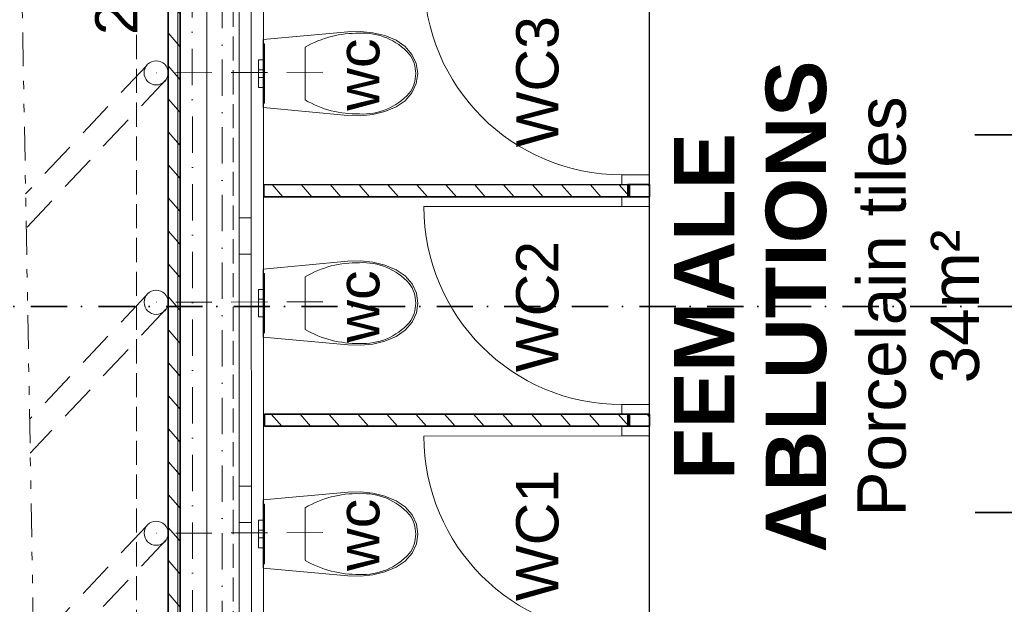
# Model space of a CAD drawing. Header units: millimetres. Extents: x -115474967 to 444143, y -74377 to 241828222.
# Tile 5 of 256: x -159603 to -155525, y -65320 to -62899. Entities that reach past the tile are written whole.
import ezdxf

# ---------------------------------------------------------------- set-up
doc = ezdxf.new("R2010")
doc.units = ezdxf.units.MM
doc.header["$MEASUREMENT"] = 0
for name, pattern in [('Dashed', [280, 140, -140]), ('Dot & Dashed', [280, 150, -60, 0, -70]), ('Hidden Line', [140, 100, -40]), ('Hidden Line copy', [230, 150, -80]), ('Triple Dashed', [390, 140, -60, 35, -60, 35, -60])]:
    doc.linetypes.add(name, pattern=pattern)
for name, color, linetype, lineweight in [('0_Pen_No__1', 7, 'Continuous', 30), ('0_Pen_No__2', 7, 'Continuous', 20), ('A_BEAMS_Pen_No__69', 255, 'Continuous', 20), ('A_BEAMS_Pen_No__90', 255, 'Continuous', 20), ('A_WALL LOAD_Pen_No__1', 7, 'Continuous', 30), ('A_WALL LOAD_Pen_No__3', 7, 'Continuous', 15), ('A_WALL LOAD_Pen_No__6', 7, 'Continuous', 5), ('B_CUT OUT_Pen_No__3', 30, 'Continuous', 15), ('B_FURN LOOSE_Pen_No__6', 7, 'Continuous', 5), ('BUILDING_Pen_No__2', 7, 'Continuous', 20), ('C-GRID _Pen_No__5', 7, 'Continuous', 5), ('C_TEXT GA_Pen_No__6', 7, 'Continuous', 5), ('SEWER LINE_Pen_No__1', 7, 'Continuous', 30), ('SEWER LINE_Pen_No__10', 9, 'Continuous', 20), ('SEWER LINE_Pen_No__6', 7, 'Continuous', 5)]:
    doc.layers.add(name, color=color, linetype=linetype, lineweight=lineweight)
for name, color, linetype in [('A_BEAMS', 7, 'Continuous'), ('B_FURN LOOSE', 7, 'Continuous'), ('C_DIMS - GA', 7, 'Continuous')]:
    doc.layers.add(name, color=color, linetype=linetype)
for name, color, linetype, lineweight, true_color in [('A_FLOORS FINISH_Pen_No__168', 7, 'Continuous', 5, 0x996633), ('A_WALL LOAD_Pen_No__7', 7, 'Continuous', 5, 0x3f3f3f), ('SEWER LINE_Pen_No__21', 7, 'Continuous', 0, 0x00ff4d)]:
    doc.layers.add(name, color=color, linetype=linetype, lineweight=lineweight, true_color=true_color)
doc.styles.add('GENERATED_STYLE_1', font='GOTHIC.TTF')
doc.styles.add('GENERATED_STYLE_2', font='arial.ttf')
doc.styles.add('GENERATED_STYLE_6', font='GOTHICB.TTF')
doc.dimstyles.new('GENERATED_STYLE__3', dxfattribs={"dimtxt": 200, "dimasz": 95, "dimexe": 0.18, "dimexo": 2517.243423, "dimgap": 0.09, "dimtad": 1, "dimdec": 0, "dimzin": 0, "dimdsep": 46, "dimtxsty": 'GENERATED_STYLE_1', "dimblk": 'ARROWHEAD_2', "dimblk1": 'ARROWHEAD_2', "dimblk2": 'ARROWHEAD_2', "dimcen": 0.09, "dimclrd": 7, "dimclre": 7, "dimclrt": 7, "dimadec": 0, "dimazin": 0, "dimtfac": 1, "dimtdec": 4, "dimtmove": 0, "dimatfit": 3, "dimfxl": 1, "dimtolj": 1, "dimtzin": 0, "dimarcsym": 0})
doc.dimstyles.new('GENERATED_STYLE__7', dxfattribs={"dimtxt": 200, "dimasz": 95, "dimexe": 0.18, "dimexo": 90000, "dimgap": 0.09, "dimtad": 1, "dimtih": 1, "dimtoh": 1, "dimdec": 0, "dimzin": 0, "dimdsep": 46, "dimtxsty": 'GENERATED_STYLE_1', "dimblk": 'ARROWHEAD_2', "dimblk1": 'ARROWHEAD_2', "dimblk2": 'ARROWHEAD_2', "dimcen": 0.09, "dimclrd": 7, "dimclre": 7, "dimclrt": 7, "dimadec": 0, "dimazin": 0, "dimtfac": 1, "dimtdec": 4, "dimtmove": 2, "dimatfit": 3, "dimfxl": 1, "dimtolj": 1, "dimtzin": 0, "dimarcsym": 0})
pattern_1 = [(131.26581, (-61028.23, 68570.485), (-67.64921, -59.35979), [])]

# ---------------------------------------------------------------- blocks, each defined once
blk = doc.blocks.new('IPE Beam 20[3]', base_point=(-128751.4, 89666.5))
at = {"layer": 'A_BEAMS_Pen_No__69', "color": 255, "linetype": 'Dot & Dashed', "lineweight": 20}
blk.add_line((-128741, 89667.2), (-144298.7, 88648.7), dxfattribs=at)
at = {"layer": 'A_BEAMS_Pen_No__90', "color": 255, "linetype": 'Continuous', "lineweight": 20}
for p, q in [((-128755.5, 89726.4), (-144292.2, 88709.3)), ((-128747.7, 89606.6), (-144284.4, 88589.5))]:
    blk.add_line(p, q, dxfattribs=at)
blk = doc.blocks.new('WC 24[26]', base_point=(-139669.6, 88657.5))
at = {"layer": 'B_FURN LOOSE_Pen_No__6', "color": 7, "linetype": 'Continuous', "lineweight": 5}
for p, q in [((-139727.8, 88673.8), (-139711.2, 88674.8)), ((-139726.5, 88653.8), (-139727.8, 88673.8)), ((-139726.5, 88653.8), (-139709.9, 88654.9)), ((-139711.2, 88674.8), (-139686.9, 88676.4)), ((-139709.9, 88654.9), (-139685.6, 88656.5)), ((-139686.9, 88676.4), (-139682.2, 88676.7)), ((-139685.6, 88656.5), (-139686.9, 88676.4)), ((-139685.6, 88656.5), (-139680.9, 88656.8)), ((-139682.2, 88676.7), (-139670.9, 88677.5)), ((-139680.9, 88656.8), (-139669.6, 88657.5)), ((-139670.9, 88677.5), (-139659.6, 88678.2)), ((-139669.6, 88657.5), (-139658.3, 88658.3)), ((-139659.6, 88678.2), (-139655, 88678.5)), ((-139658.3, 88658.3), (-139653.7, 88658.6)), ((-139655, 88678.5), (-139630.7, 88680.1)), ((-139653.7, 88658.6), (-139655, 88678.5)), ((-139653.7, 88658.6), (-139629.4, 88660.1)), ((-139630.7, 88680.1), (-139614.1, 88681.2)), ((-139629.4, 88660.1), (-139612.8, 88661.2)), ((-139612.8, 88661.2), (-139614.1, 88681.2)), ((-139658.3, 88484.8), (-139767, 88477.7)), ((-139549.6, 88492), (-139658.3, 88484.8))]:
    blk.add_line(p, q, dxfattribs=at)
at = {"layer": 'B_FURN LOOSE_Pen_No__6', "color": 7, "linetype": 'Continuous', "lineweight": 5, "flags": 128}
for points in [[(-139809.1, 88194), (-139793.5, 88145.2), (-139771.4, 88099.6), (-139743.5, 88064.1), (-139708.6, 88037.8), (-139669.2, 88022.4), (-139627.9, 88018.9), (-139587.3, 88027.8), (-139550.3, 88048.2), (-139519.1, 88078.8), (-139496, 88117.6), (-139480.1, 88165.7), (-139471, 88216.1), (-139468.9, 88267.7), (-139473.8, 88319.2), (-139529, 88666.7), (-139810.3, 88648.3), (-139819.7, 88296.6), (-139817.9, 88244.9)], [(-139546.9, 88665.5), (-139792.4, 88649.5), (-139792, 88644.5), (-139546.6, 88660.6)]]:
    blk.add_lwpolyline(points, close=True, dxfattribs=at)
at = {"layer": 'B_FURN LOOSE_Pen_No__6', "color": 7, "linetype": 'Continuous', "lineweight": 5}
for centre, major_axis, start_param, end_param in [((-139901.9, 88253.6), (-27.8, 424.6), 4.688771, 5.241791), ((-139386.8, 88287.3), (-27.8, 424.6), 1.041392, 1.594412), ((-139553.5, 88251.9), (-16.8, 256.5), 1.515065, 2.415654), ((-139732, 88240.3), (-16.8, 256.5), 3.867528, 4.768116), ((-139636.7, 88165.9), (-9, 138.3), 2.509088, 3.135732), ((-139638.3, 88165.8), (-9, 138.3), 3.147454, 3.774097)]:
    blk.add_ellipse(centre, major_axis=major_axis, ratio=0.999377, start_param=start_param, end_param=end_param, dxfattribs=at)
blk = doc.blocks.new('WC 24[27]', base_point=(-138715.6, 88719.8))
at = {"layer": 'B_FURN LOOSE_Pen_No__6', "color": 7, "linetype": 'Continuous', "lineweight": 5}
for p, q in [((-138773.8, 88736), (-138757.2, 88737.1)), ((-138772.5, 88716.1), (-138773.8, 88736)), ((-138757.2, 88737.1), (-138732.9, 88738.7)), ((-138732.9, 88738.7), (-138728.2, 88739)), ((-138731.6, 88718.8), (-138732.9, 88738.7)), ((-138728.2, 88739), (-138716.9, 88739.8)), ((-138716.9, 88739.8), (-138705.7, 88740.5)), ((-138705.7, 88740.5), (-138701, 88740.8)), ((-138701, 88740.8), (-138676.7, 88742.4)), ((-138699.7, 88720.8), (-138701, 88740.8)), ((-138676.7, 88742.4), (-138660.1, 88743.5)), ((-138658.8, 88723.5), (-138660.1, 88743.5)), ((-138772.5, 88716.1), (-138755.9, 88717.2)), ((-138755.9, 88717.2), (-138731.6, 88718.8)), ((-138731.6, 88718.8), (-138726.9, 88719.1)), ((-138726.9, 88719.1), (-138715.6, 88719.8)), ((-138715.6, 88719.8), (-138704.4, 88720.5)), ((-138704.4, 88720.5), (-138699.7, 88720.8)), ((-138699.7, 88720.8), (-138675.4, 88722.4)), ((-138675.4, 88722.4), (-138658.8, 88723.5)), ((-138704.3, 88547.1), (-138813.1, 88540)), ((-138595.6, 88554.2), (-138704.3, 88547.1))]:
    blk.add_line(p, q, dxfattribs=at)
at = {"layer": 'B_FURN LOOSE_Pen_No__6', "color": 7, "linetype": 'Continuous', "lineweight": 5, "flags": 128}
for points in [[(-138855.1, 88256.3), (-138839.5, 88207.5), (-138817.4, 88161.9), (-138789.5, 88126.4), (-138754.6, 88100.1), (-138715.2, 88084.7), (-138673.9, 88081.2), (-138633.3, 88090), (-138596.3, 88110.5), (-138565.2, 88141.1), (-138542, 88179.9), (-138526.1, 88228), (-138517, 88278.4), (-138514.9, 88330), (-138519.8, 88381.5), (-138575, 88729), (-138856.3, 88710.6), (-138865.8, 88358.9), (-138863.9, 88307.2)], [(-138592.9, 88727.8), (-138838.4, 88711.8), (-138838.1, 88706.8), (-138592.6, 88722.8)]]:
    blk.add_lwpolyline(points, close=True, dxfattribs=at)
at = {"layer": 'B_FURN LOOSE_Pen_No__6', "color": 7, "linetype": 'Continuous', "lineweight": 5}
for centre, major_axis, start_param, end_param in [((-138432.8, 88349.5), (-27.8, 424.6), 1.041392, 1.594412), ((-138947.9, 88315.8), (-27.8, 424.6), 4.688771, 5.241791), ((-138778, 88302.5), (-16.8, 256.5), 3.867528, 4.768116), ((-138599.5, 88314.2), (-16.8, 256.5), 1.515065, 2.415654), ((-138684.3, 88228), (-9, 138.3), 3.147454, 3.774097), ((-138682.7, 88228.2), (-9, 138.3), 2.509088, 3.135732)]:
    blk.add_ellipse(centre, major_axis=major_axis, ratio=0.999377, start_param=start_param, end_param=end_param, dxfattribs=at)
blk = doc.blocks.new('WC 24[28]', base_point=(-137767.7, 88781.8))
at = {"layer": 'B_FURN LOOSE_Pen_No__6', "color": 7, "linetype": 'Continuous', "lineweight": 5}
for p, q in [((-137825.9, 88798), (-137809.2, 88799.1)), ((-137824.5, 88778.1), (-137825.9, 88798)), ((-137824.5, 88778.1), (-137807.9, 88779.2)), ((-137809.2, 88799.1), (-137784.9, 88800.7)), ((-137807.9, 88779.2), (-137783.6, 88780.8)), ((-137784.9, 88800.7), (-137780.3, 88801)), ((-137783.6, 88780.8), (-137784.9, 88800.7)), ((-137783.6, 88780.8), (-137779, 88781.1)), ((-137780.3, 88801), (-137769, 88801.8)), ((-137779, 88781.1), (-137767.7, 88781.8)), ((-137769, 88801.8), (-137757.7, 88802.5)), ((-137767.7, 88781.8), (-137756.4, 88782.5)), ((-137757.7, 88802.5), (-137753, 88802.8)), ((-137756.4, 88782.5), (-137751.7, 88782.9)), ((-137753, 88802.8), (-137728.8, 88804.4)), ((-137751.7, 88782.9), (-137753, 88802.8)), ((-137751.7, 88782.9), (-137727.4, 88784.4)), ((-137728.8, 88804.4), (-137712.1, 88805.5)), ((-137727.4, 88784.4), (-137710.8, 88785.5)), ((-137710.8, 88785.5), (-137712.1, 88805.5)), ((-137756.4, 88609.1), (-137865.1, 88602)), ((-137647.7, 88616.2), (-137756.4, 88609.1))]:
    blk.add_line(p, q, dxfattribs=at)
at = {"layer": 'B_FURN LOOSE_Pen_No__6', "color": 7, "linetype": 'Continuous', "lineweight": 5, "flags": 128}
for points in [[(-137907.1, 88318.3), (-137891.5, 88269.5), (-137869.5, 88223.9), (-137841.5, 88188.4), (-137806.7, 88162.1), (-137767.3, 88146.7), (-137725.9, 88143.2), (-137685.3, 88152.1), (-137648.3, 88172.5), (-137617.2, 88203.1), (-137594.1, 88241.9), (-137578.1, 88290), (-137569, 88340.4), (-137566.9, 88392), (-137571.8, 88443.5), (-137627, 88791), (-137908.3, 88772.6), (-137917.8, 88420.9), (-137916, 88369.2)], [(-137644.9, 88789.8), (-137890.4, 88773.8), (-137890.1, 88768.8), (-137644.6, 88784.8)]]:
    blk.add_lwpolyline(points, close=True, dxfattribs=at)
at = {"layer": 'B_FURN LOOSE_Pen_No__6', "color": 7, "linetype": 'Continuous', "lineweight": 5}
for centre, major_axis, start_param, end_param in [((-137999.9, 88377.9), (-27.8, 424.6), 4.688771, 5.241791), ((-137484.8, 88411.5), (-27.8, 424.6), 1.041392, 1.594412), ((-137651.5, 88376.2), (-16.8, 256.5), 1.515065, 2.415654), ((-137830, 88364.5), (-16.8, 256.5), 3.867528, 4.768116), ((-137734.7, 88290.2), (-9, 138.3), 2.509088, 3.135732), ((-137736.3, 88290), (-9, 138.3), 3.147454, 3.774097)]:
    blk.add_ellipse(centre, major_axis=major_axis, ratio=0.999377, start_param=start_param, end_param=end_param, dxfattribs=at)
blk = doc.blocks.new('ARROWHEAD_2')
at = {"color": 0, "linetype": 'Continuous', "lineweight": 0}
for p, q in [((-0.378, -0.655), (0.378, 0.655)), ((0, 0), (-1, 0))]:
    blk.add_line(p, q, dxfattribs=at)
blk = doc.blocks.new('*D979')
at = {"layer": 'C_DIMS - GA', "color": 7, "linetype": 'Continuous', "lineweight": -2, "transparency": 16777216}
for p, q in [((-158938.6, -66375.7), (-158938.6, -70209.6)), ((-158593.6, -66375.6), (-158593.6, -70209.6)), ((-159033.6, -70209.5), (-159128.6, -70209.5)), ((-158593.6, -70209.5), (-158938.6, -70209.5)), ((-158498.6, -70209.5), (-158403.6, -70209.5))]:
    blk.add_line(p, q, dxfattribs=at)
at = {"layer": 'Defpoints', "color": 0, "linetype": 'Continuous', "transparency": 16777216}
for p in [(-158938.6, -63858.4), (-158593.6, -63858.4), (-158938.6, -70209.5)]:
    blk.add_point(p, dxfattribs=at)
at = {"layer": 'C_DIMS - GA', "color": 7, "linetype": 'Continuous', "lineweight": -2, "transparency": 16777216, "xscale": 95, "yscale": 95, "zscale": 95}
for p, rotation in [((-158938.6, -70209.5), 359.9999999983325), ((-158593.6, -70209.5), 179.9999999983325)]:
    blk.add_blockref('ARROWHEAD_2', p, dxfattribs=dict(at, rotation=rotation))
at = {"layer": 'C_DIMS - GA', "color": 7, "linetype": 'Continuous', "lineweight": 5, "transparency": 16777216, "insert": (-158852.6, -70209.5), "char_height": 200, "attachment_point": 5, "rotation": 273.7342, "style": 'GENERATED_STYLE_1'}
blk.add_mtext('\\A1;345', dxfattribs=at)
blk = doc.blocks.new('*D992')
at = {"layer": 'C_DIMS - GA', "color": 7, "linetype": 'Continuous', "lineweight": -2, "transparency": 16777216}
for p, q in [((-158938.6, -66375.7), (-158938.6, -71407.8)), ((-158843.6, -71407.6), (-152900.6, -71407.6)), ((-146734, -71407.6), (-152689.9, -71407.6)), ((-146639, -71629.4), (-146639, -71407.8))]:
    blk.add_line(p, q, dxfattribs=at)
at = {"layer": 'Defpoints', "color": 0, "linetype": 'Continuous', "transparency": 16777216}
for p in [(-158938.6, -63858.4), (-146639, -69112.2), (-158938.6, -71407.6)]:
    blk.add_point(p, dxfattribs=at)
at = {"layer": 'C_DIMS - GA', "color": 7, "linetype": 'Continuous', "lineweight": -2, "transparency": 16777216, "xscale": 95, "yscale": 95, "zscale": 95}
for p, rotation in [((-158938.6, -71407.6), 179.9999999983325), ((-146639, -71407.6), 359.9999999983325)]:
    blk.add_blockref('ARROWHEAD_2', p, dxfattribs=dict(at, rotation=rotation))
at = {"layer": 'C_DIMS - GA', "color": 7, "linetype": 'Continuous', "lineweight": 5, "transparency": 16777216, "insert": (-152795.3, -71407.6), "char_height": 200, "attachment_point": 5, "rotation": 273.7342, "style": 'GENERATED_STYLE_1'}
blk.add_mtext('\\A1;12300', dxfattribs=at)
blk = doc.blocks.new('*D1001')
at = {"layer": 'C_DIMS - GA', "color": 7, "linetype": 'Continuous', "lineweight": -2, "transparency": 16777216}
for p, q in [((-158938.6, -66375.7), (-158938.6, -70887.2)), ((-158593.6, -66375.6), (-158593.6, -70887.2)), ((-159033.6, -70887), (-159128.6, -70887)), ((-158938.6, -70887), (-158925, -70887)), ((-158593.6, -70887), (-158714.3, -70887)), ((-158498.6, -70887), (-158403.6, -70887))]:
    blk.add_line(p, q, dxfattribs=at)
at = {"layer": 'Defpoints', "color": 0, "linetype": 'Continuous', "transparency": 16777216}
for p in [(-158938.6, -63858.4), (-158593.6, -63858.4), (-158938.6, -70887)]:
    blk.add_point(p, dxfattribs=at)
at = {"layer": 'C_DIMS - GA', "color": 7, "linetype": 'Continuous', "lineweight": -2, "transparency": 16777216, "xscale": 95, "yscale": 95, "zscale": 95}
for p, rotation in [((-158938.6, -70887), 359.9999999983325), ((-158593.6, -70887), 179.9999999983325)]:
    blk.add_blockref('ARROWHEAD_2', p, dxfattribs=dict(at, rotation=rotation))
at = {"layer": 'C_DIMS - GA', "color": 7, "linetype": 'Continuous', "lineweight": 5, "transparency": 16777216, "insert": (-158819.6, -70887), "char_height": 200, "attachment_point": 5, "rotation": 273.7342, "style": 'GENERATED_STYLE_1'}
blk.add_mtext('\\A1;345', dxfattribs=at)

msp = doc.modelspace()

# ---------------------------------------------------------------- hatches: boundary and pattern name
at = {"layer": 'A_WALL LOAD_Pen_No__7', "linetype": 'Continuous', "lineweight": 5, "true_color": 0x9f07ff}
h = msp.add_hatch(dxfattribs=at)
h.set_pattern_fill('HATCH__BRICK', color=190, angle=86.26580791, style=0, pattern_type=2)
h.set_pattern_definition(pattern_1)
h.paths.add_polyline_path([(-158938.25883, -67438.4244), (-158938.25883, -57616.69032), (-158988.25883, -57616.69032), (-158988.25883, -67438.4244)])
h = msp.add_hatch(dxfattribs=at)
h.set_pattern_fill('HATCH__BRICK', color=190, angle=86.26580791, style=0, pattern_type=2)
h.set_pattern_definition(pattern_1)
h.paths.add_polyline_path([(-157076.91627, -63582.62385), (-158591.39292, -63582.13946), (-158591.40891, -63632.13946), (-157076.93227, -63632.62384)])
h = msp.add_hatch(dxfattribs=at)
h.set_pattern_fill('HATCH__BRICK', color=190, angle=86.26580791, style=0, pattern_type=2)
h.set_pattern_definition(pattern_1)
h.paths.add_polyline_path([(-157084.28246, -63632.62485), (-156994.28246, -63632.61238), (-156994.28954, -63581.56271), (-157084.28955, -63581.57517)])
h = msp.add_hatch(dxfattribs=at)
h.set_pattern_fill('HATCH__BRICK', color=190, angle=86.26580791, style=0, pattern_type=2)
h.set_pattern_definition(pattern_1)
h.paths.add_polyline_path([(-157076.78422, -64532.61399), (-158589.13266, -64532.14872), (-158589.14804, -64582.14871), (-157076.79961, -64582.61399)])
h = msp.add_hatch(dxfattribs=at)
h.set_pattern_fill('HATCH__BRICK', color=190, angle=86.26580791, style=0, pattern_type=2)
h.set_pattern_definition(pattern_1)
h.paths.add_polyline_path([(-157084.15784, -64532.62484), (-157084.1509, -64582.64841), (-156994.15089, -64582.63595), (-156994.15784, -64532.61237)])

# ---------------------------------------------------------------- linework, layer by layer
at = {"layer": '0_Pen_No__1', "color": 214, "linetype": 'Dot & Dashed', "lineweight": 35}
msp.add_line((-164038.18686, -64086.75403), (-144506.3705, -64086.75403), dxfattribs=at)
at = {"layer": '0_Pen_No__2', "color": 1, "linetype": 'Continuous', "lineweight": 25}
msp.add_line((-156993.99819, -65533.0206), (-156994.24961, -62732.77318), dxfattribs=at)
at = {"layer": 'A_FLOORS FINISH_Pen_No__168', "color": 25, "linetype": 'Continuous', "lineweight": 5, "true_color": 0x996633, "flags": 128}
msp.add_lwpolyline([(-155984.03779, -65532.86173), (-155983.66056, -67783.27233), (-155982.74725, -67783.27218), (-155982.53507, -69049.06998), (-152368.92859, -69039.27152), (-152369.14303, -67772.96419), (-150875.00093, -67773.2907), (-150875.06004, -67423.76832), (-150727.19237, -67423.50629), (-150742.54739, -57463.28883), (-152596.32581, -57470.38466), (-152602.35816, -55855.76623), (-154858.96377, -55876.36892), (-154863.54024, -54900.91663), (-156583.84767, -54901.15671), (-156583.49519, -58051.53365), (-158593.27294, -58051.81607), (-158593.43032, -65532.84553)], close=True, dxfattribs=at)
at = {"layer": 'A_WALL LOAD_Pen_No__1', "color": 214, "linetype": 'Continuous', "lineweight": 35}
for p, q in [((-156994.28955, -63581.56271), (-157084.28955, -63581.57517)), ((-156994.28955, -63581.56271), (-157084.28955, -63581.57517)), ((-156994.28955, -63581.56271), (-157084.28955, -63581.57517)), ((-157084.28955, -63581.57517), (-157084.28442, -63618.57517)), ((-157084.28955, -63581.57517), (-157084.28442, -63618.57517)), ((-157084.28955, -63581.57517), (-157084.28442, -63618.57517)), ((-157084.28247, -63632.62486), (-157084.2876, -63595.62486)), ((-157084.28247, -63632.62486), (-157084.2876, -63595.62486)), ((-157084.28247, -63632.62486), (-157084.2876, -63595.62486)), ((-156994.28955, -63581.56271), (-156994.28442, -63618.56271)), ((-156994.28955, -63581.56271), (-156994.28442, -63618.56271)), ((-156994.28955, -63581.56271), (-156994.28442, -63618.56271)), ((-156994.28248, -63632.6124), (-156994.2876, -63595.6124)), ((-156994.28248, -63632.6124), (-156994.2876, -63595.6124)), ((-156994.28248, -63632.6124), (-156994.2876, -63595.6124)), ((-156994.28248, -63632.6124), (-157084.28247, -63632.62486)), ((-156994.28248, -63632.6124), (-157084.28247, -63632.62486)), ((-156994.28248, -63632.6124), (-157084.28247, -63632.62486)), ((-156994.15783, -64532.61239), (-157084.15782, -64532.62485)), ((-156994.15783, -64532.61239), (-157084.15782, -64532.62485)), ((-156994.15783, -64532.61239), (-157084.15782, -64532.62485)), ((-157084.15782, -64532.62485), (-157084.1527, -64569.62485)), ((-157084.15782, -64532.62485), (-157084.1527, -64569.62485)), ((-157084.15782, -64532.62485), (-157084.1527, -64569.62485)), ((-157084.1509, -64582.64841), (-157084.15602, -64545.64841)), ((-157084.1509, -64582.64841), (-157084.15602, -64545.64841)), ((-157084.1509, -64582.64841), (-157084.15602, -64545.64841)), ((-156994.15783, -64532.61239), (-156994.1527, -64569.61239)), ((-156994.15783, -64532.61239), (-156994.1527, -64569.61239)), ((-156994.15783, -64532.61239), (-156994.1527, -64569.61239)), ((-156994.1509, -64582.63595), (-156994.15602, -64545.63595)), ((-156994.1509, -64582.63595), (-156994.15602, -64545.63595)), ((-156994.1509, -64582.63595), (-156994.15602, -64545.63595)), ((-156994.1509, -64582.63595), (-157084.1509, -64582.64841)), ((-156994.1509, -64582.63595), (-157084.1509, -64582.64841)), ((-156994.1509, -64582.63595), (-157084.1509, -64582.64841))]:
    msp.add_line(p, q, dxfattribs=at)
for points in [[(-158988.25883, -57616.69032), (-158988.25883, -67438.4244)], [(-158938.25883, -67438.4244), (-158938.25883, -57616.69032)], [(-158591.39292, -63582.13946), (-158591.40891, -63632.13946)], [(-157076.91627, -63582.62385), (-158591.39292, -63582.13946)], [(-157084.28955, -63581.57519), (-157084.28247, -63632.62485)], [(-157076.93227, -63632.62384), (-157076.91627, -63582.62385)], [(-156994.28248, -63632.61239), (-156994.28955, -63581.56272)], [(-158591.40891, -63632.13946), (-157076.93227, -63632.62384)], [(-158589.13266, -64532.14872), (-158589.14804, -64582.14871)], [(-157076.78422, -64532.61399), (-158589.13266, -64532.14872)], [(-157084.15782, -64532.62484), (-157084.1509, -64582.64843)], [(-157076.79961, -64582.61399), (-157076.78422, -64532.61399)], [(-156994.1509, -64582.63596), (-156994.15783, -64532.61238)], [(-158589.14804, -64582.14871), (-157076.79961, -64582.61399)]]:
    msp.add_lwpolyline(points, dxfattribs=at)
at = {"layer": 'A_WALL LOAD_Pen_No__3', "color": 30, "linetype": 'Continuous', "lineweight": 15}
for p, q in [((-158938.28664, -67128.59641), (-158938.68574, -62683.59643)), ((-158593.28665, -67128.56543), (-158593.68575, -62683.56545))]:
    msp.add_line(p, q, dxfattribs=at)
for centre in [(-157109.40866, -62721.57865), (-157109.27693, -63672.62832), (-157109.14536, -64622.65187)]:
    msp.add_arc(centre, 820, 180.00793548, 270.00793548, dxfattribs=at)
at = {"layer": 'A_WALL LOAD_Pen_No__6', "color": 7, "linetype": 'Continuous', "lineweight": 5}
for p, q in [((-156994.29509, -63541.56271), (-157109.29509, -63541.57864)), ((-157109.29509, -63541.57864), (-157109.28955, -63581.57864)), ((-156994.28955, -63581.56271), (-156994.29509, -63541.56271)), ((-157109.28955, -63581.57864), (-156994.28955, -63581.56271)), ((-156994.28248, -63632.6124), (-157109.28247, -63632.62832)), ((-157109.28247, -63632.62832), (-157109.27693, -63672.62832)), ((-156994.27694, -63672.6124), (-156994.28248, -63632.6124)), ((-157109.27693, -63672.62832), (-157929.27693, -63672.74189)), ((-157109.27693, -63672.62832), (-156994.27694, -63672.6124)), ((-158693.5927, -63719.82443), (-158643.5927, -63719.81994)), ((-158693.58597, -63794.82443), (-158693.5927, -63719.82443)), ((-158643.5927, -63719.81994), (-158643.58597, -63794.81994)), ((-158693.57924, -63869.82443), (-158693.58597, -63794.82443)), ((-158643.58597, -63794.81994), (-158643.57924, -63869.81994)), ((-158643.57924, -63869.81994), (-158693.57924, -63869.82443)), ((-156994.16337, -64492.61239), (-157109.16336, -64492.62831)), ((-157109.16336, -64492.62831), (-157109.15782, -64532.62831)), ((-156994.15783, -64532.61239), (-156994.16337, -64492.61239)), ((-157109.15782, -64532.62831), (-156994.15783, -64532.61239)), ((-156994.1509, -64582.63595), (-157109.1509, -64582.65187)), ((-157109.1509, -64582.65187), (-157109.14536, -64622.65187)), ((-156994.14536, -64622.63595), (-156994.1509, -64582.63595)), ((-157109.14536, -64622.65187), (-157929.14535, -64622.76544)), ((-157109.14536, -64622.65187), (-156994.14536, -64622.63595)), ((-158693.49293, -64831.07442), (-158643.49293, -64831.06993)), ((-158693.4862, -64906.07442), (-158693.49293, -64831.07442)), ((-158643.49293, -64831.06993), (-158643.4862, -64906.06993)), ((-158693.47946, -64981.07442), (-158693.4862, -64906.07442)), ((-158643.4862, -64906.06993), (-158643.47946, -64981.06993)), ((-158643.47946, -64981.06993), (-158693.47946, -64981.07442))]:
    msp.add_line(p, q, dxfattribs=at)
at = {"layer": 'A_WALL LOAD_Pen_No__7', "color": 190, "linetype": 'Continuous', "lineweight": 5, "true_color": 0x9f07ff}
for p, q in [((-158693.5927, -63719.82443), (-158693.67901, -62758.57443)), ((-158643.67901, -62758.56994), (-158643.5927, -63719.81994)), ((-158693.49293, -64831.07442), (-158693.57924, -63869.82443)), ((-158643.57924, -63869.81994), (-158643.49293, -64831.06993)), ((-158693.39315, -65942.32442), (-158693.47946, -64981.07442)), ((-158643.47946, -64981.06993), (-158643.39315, -65942.31993))]:
    msp.add_line(p, q, dxfattribs=at)
at = {"layer": 'B_CUT OUT_Pen_No__3', "color": 30, "linetype": 'Hidden Line', "lineweight": 15}
for points in [[(-159118.88354, -62682.55061), (-159119.36909, -67128.50733)], [(-158719.3691, -67128.55102), (-158718.88354, -62682.5943)]]:
    msp.add_lwpolyline(points, dxfattribs=at)
at = {"layer": 'BUILDING_Pen_No__2', "color": 1, "linetype": 'Continuous', "lineweight": 25}
msp.add_line((-158938.25884, -54066.6262), (-158938.25883, -67645.0637), dxfattribs=at)
at = {"layer": 'C-GRID _Pen_No__5', "color": 4, "linetype": 'Dot & Dashed', "lineweight": 5}
msp.add_line((-158764.34582, -72177.39368), (-158764.29394, -52710.2462), dxfattribs=at)
at = {"layer": 'SEWER LINE_Pen_No__1', "color": 214, "linetype": 'Continuous', "lineweight": 35}
for p, q in [((-154869.37994, -63374.82957), (-155647.08294, -63375.69774)), ((-154867.63378, -64939.02253), (-155645.33679, -64939.8907))]:
    msp.add_line(p, q, dxfattribs=at)
at = {"layer": 'SEWER LINE_Pen_No__10', "color": 25, "linetype": 'Triple Dashed', "lineweight": 20, "true_color": 0x996633}
msp.add_line((-159470.0115, -69721.2656), (-159709.30149, -56245.42958), dxfattribs=at)
at = {"layer": 'SEWER LINE_Pen_No__10', "color": 25, "linetype": 'Hidden Line copy', "lineweight": 20, "true_color": 0x996633}
for p, q in [((-159079.39755, -63091.75875), (-159578.3403, -63620.62979)), ((-158346.89689, -63116.70056), (-159037.64753, -63119.27123)), ((-158995.89752, -63146.78372), (-159575.83866, -63761.5117)), ((-159079.26597, -64041.75874), (-159561.78039, -64553.21602)), ((-158995.76595, -64096.78371), (-159559.27876, -64694.09793)), ((-158346.76532, -64066.70055), (-159037.51596, -64069.27123)), ((-159079.24206, -64997.7808), (-159545.11752, -65491.60105)), ((-158346.74141, -65022.72261), (-159037.49205, -65025.29328)), ((-158995.74204, -65052.80576), (-159542.61588, -65632.48296))]:
    msp.add_line(p, q, dxfattribs=at)
at = {"layer": 'SEWER LINE_Pen_No__10', "color": 25, "linetype": 'Continuous', "lineweight": 20, "true_color": 0x996633}
for centre in [(-159037.64753, -63119.27123), (-159037.51596, -64069.27123), (-159037.49205, -65025.29328)]:
    msp.add_circle(centre, 50, dxfattribs=at)
at = {"layer": 'SEWER LINE_Pen_No__21', "color": 100, "linetype": 'Dashed', "lineweight": 0, "true_color": 0x00ff4d}
msp.add_line((-158938.25883, -67438.4244), (-158937.16388, -54124.11676), dxfattribs=at)

# ---------------------------------------------------------------- block references
at = {"layer": 'A_BEAMS', "color": 5, "linetype": 'Continuous', "lineweight": 5, "rotation": 86.26580790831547}
msp.add_blockref('IPE Beam 20[3]', (-158889.65786, -54067.81932), dxfattribs=at)
at = {"layer": 'B_FURN LOOSE', "color": 5, "linetype": 'Continuous', "lineweight": 5, "rotation": 86.26580790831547}
for name, p in [('WC 24[28]', (-158594.05717, -63122.52763)), ('WC 24[27]', (-158593.9256, -64072.52762)), ('WC 24[26]', (-158593.90169, -65028.54967))]:
    msp.add_blockref(name, p, dxfattribs=at)

# ---------------------------------------------------------------- texts
at = {"layer": 'C_TEXT GA_Pen_No__6', "color": 7, "linetype": 'Continuous', "lineweight": 5, "insert": (-156260.07782, -64086.76474), "char_height": 250, "width": 3050.3050464, "attachment_point": 5, "rotation": 90.00396774, "line_spacing_factor": 0.911264, "style": 'GENERATED_STYLE_6'}
msp.add_mtext('\\A1;{\\pqc;\\fArial|b1|i0|c0|p34;FEMALE ABLUTIONS\\P\\pqc;\\fArial|b0|i0|c0|p34;\\C214;\\H0.800000x;Porcelain tiles\\P\\pqc;\\fArial|b0|i0|c0|p34;34m²}', dxfattribs=at)
at = {"layer": 'SEWER LINE_Pen_No__6', "color": 7, "linetype": 'Continuous', "lineweight": 5, "char_height": 175, "attachment_point": 5, "rotation": 90, "style": 'GENERATED_STYLE_2'}
for s, insert in [('\\A1;{\\pqc;\\fArial|b0|i0|c0|p34;2way v/v}', (-159176.17687, -62487.51932)), ('\\A1;{\\pqc;\\fArial|b0|i0|c0|p34;WC\\fArial|b0|i0|c0|p34;3}', (-157457.98673, -63155.94952)), ('\\A1;{\\pqc;\\fArial|b0|i0|c0|p34;wc}', (-158199.43808, -63126.63658)), ('\\A1;{\\pqc;\\fArial|b0|i0|c0|p34;WC\\fArial|b0|i0|c0|p34;2}', (-157458.04673, -64086.75403)), ('\\A1;{\\pqc;\\fArial|b0|i0|c0|p34;wc}', (-158199.43808, -64086.75403)), ('\\A1;{\\pqc;\\fArial|b0|i0|c0|p34;WC1}', (-157458.04673, -65034.48905)), ('\\A1;{\\pqc;\\fArial|b0|i0|c0|p34;wc}', (-158199.43808, -65032.13264))]:
    msp.add_mtext(s, dxfattribs=dict(at, insert=insert))

# ---------------------------------------------------------------- dimensions: what is measured, and where the dimension line sits
at = {"layer": 'C_DIMS - GA', "color": 7, "linetype": 'Continuous', "lineweight": 5}
for base, p1, picture, middle in [((-158938.58026, -70209.46574), (-158593.58026, -63858.40474), '*D979', (-158852.60568, -70209.46574)), ((-158938.58026, -70887.04721), (-158593.58026, -63858.40474), '*D1001', (-158819.61668, -70887.04721)), ((-158938.58026, -71407.61855), (-146638.96545, -69112.17514), '*D992', (-152795.27904, -71407.61855))]:
    dim = msp.add_linear_dim(base=base, p1=p1, p2=(-158938.58026, -63858.43571), angle=180, dimstyle='GENERATED_STYLE__3', dxfattribs=at)
    dim.commit()
    dim.dimension.update_dxf_attribs({"geometry": picture, "text_midpoint": middle, "dimtype": 160, "text_rotation": 273.73419209})

# ---------------------------------------------------------------- leaders
at = {"layer": 'C_TEXT GA_Pen_No__6', "color": 7, "linetype": 'Continuous', "lineweight": 5, "annotation_type": 0, "has_hookline": 1, "hookline_direction": 0, "text_width": 1961.93724, "horizontal_direction": (0, 1, 0)}
msp.add_leader([(-158764.8382, -67618.48023), (-160051.78404, -67208.4766), (-159748.24065, -67009.82527), (-159748.24065, -66914.82527)], dimstyle='GENERATED_STYLE__7', dxfattribs=at)

doc.saveas('drawing.dxf')
